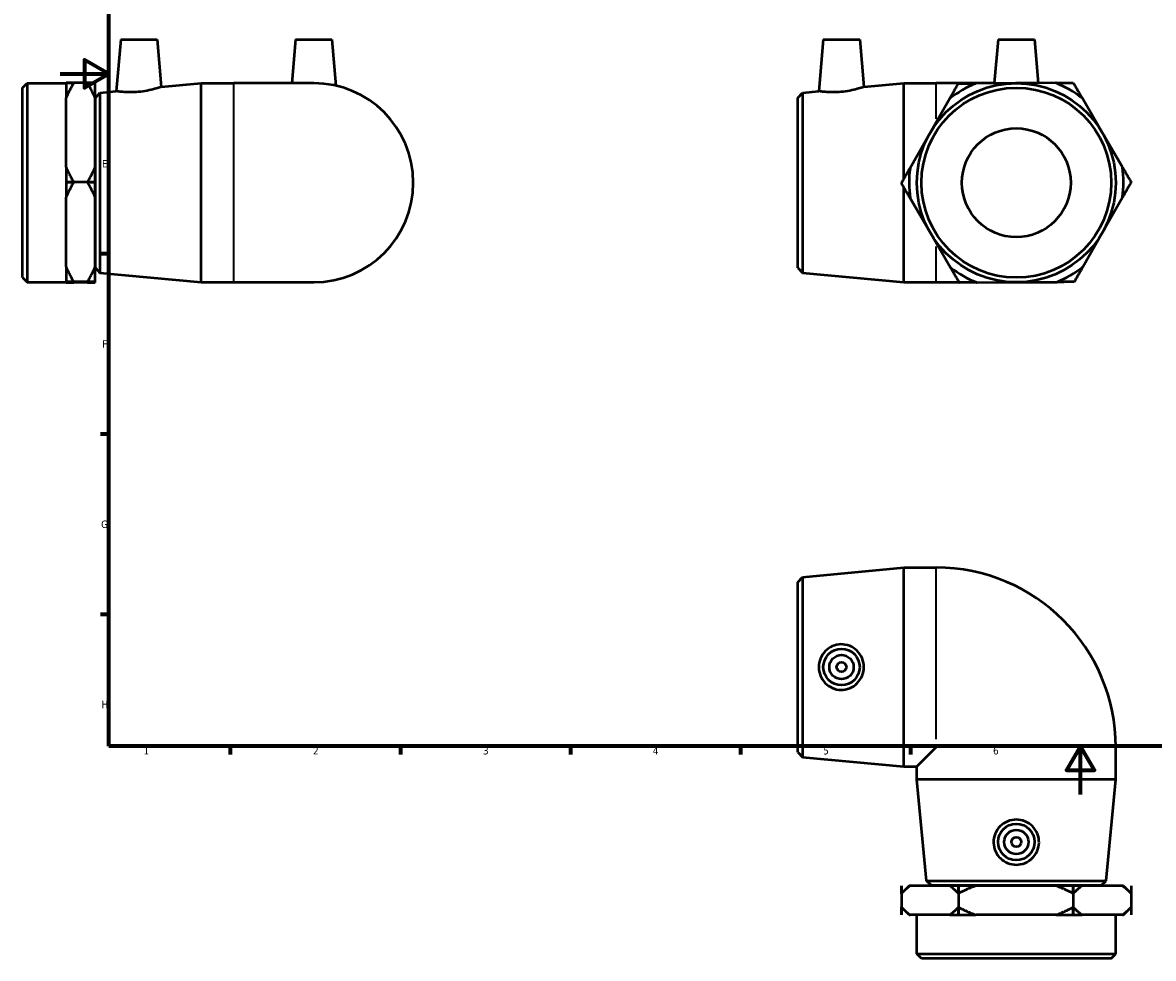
# Model space of a CAD drawing. Header units: millimetres. Extents: x -16 to 901, y -125 to 627.
# Tile 1 of 4: x -16 to 451, y -67 to 318. Entities that reach past the tile are written whole.
import ezdxf

# ---------------------------------------------------------------- set-up
doc = ezdxf.new("R2010")
doc.units = ezdxf.units.MM
for name, color, linetype, lineweight in [('Border (ANSI)', 7, 'Continuous', 70), ('Visible (ANSI)', 7, 'Continuous', 50), ('Visible Narrow (ANSI)', 7, 'Continuous', 35)]:
    doc.layers.add(name, color=color, linetype=linetype, lineweight=lineweight)
doc.styles.add('Note Text (ANSI)', font='tahoma.ttf')

# ---------------------------------------------------------------- blocks, each defined once
blk = doc.blocks.new('Borders Default Border')
at = {"layer": 'Border (ANSI)'}
for p, q in [((20, 222.75), (16.55, 222.75)), ((20, 148.5), (16.55, 148.5)), ((20, 74.25), (16.55, 74.25)), ((70.08, 20), (70.08, 16.55)), ((140.17, 20), (140.17, 16.55)), ((210.25, 20), (210.25, 16.55)), ((280.33, 20), (280.33, 16.55)), ((350.42, 20), (350.42, 16.55))]:
    blk.add_line(p, q, dxfattribs=at)
at = {"layer": 'Border (ANSI)', "flags": 128}
for points in [[(20, 20), (20, 574), (821, 574), (821, 20), (20, 20)], [(0, 297), (20, 297), (10, 302.77), (10, 291.23), (20, 297)], [(420.5, 0), (420.5, 20), (414.73, 10), (426.27, 10), (420.5, 20)]]:
    blk.add_lwpolyline(points, dxfattribs=at)
at = {"layer": 'Border (ANSI)', "color": 230, "true_color": 0xff0080, "char_height": 3.05, "attachment_point": 7, "style": 'Note Text (ANSI)'}
for s, insert in [('E', (17.21, 258.35)), ('F', (17.29, 184.1)), ('G', (16.81, 109.79)), ('H', (16.97, 35.6)), ('1', (34.35, 16.55)), ('2', (104.2, 16.55)), ('3', (174.26, 16.49)), ('4', (244.23, 16.55)), ('5', (314.48, 16.49)), ('6', (384.49, 16.49))]:
    blk.add_mtext(s, dxfattribs=dict(at, insert=insert))

msp = doc.modelspace()

# ---------------------------------------------------------------- linework, layer by layer
at = {"layer": 'Visible (ANSI)'}
for p, q in [((24.909, 311.086), (23.046, 289.792)), ((24.909, 311.086), (39.909, 311.086)), ((39.909, 311.086), (41.619, 291.536)), ((96.959, 311.086), (95.384, 293.086)), ((96.959, 311.086), (111.959, 311.086)), ((111.959, 311.086), (113.624, 292.049)), ((314.51, 311.086), (312.647, 289.792)), ((314.51, 311.086), (329.51, 311.086)), ((329.51, 311.086), (331.22, 291.536)), ((386.56, 311.086), (384.981, 293.044)), ((386.56, 311.086), (401.56, 311.086)), ((401.56, 311.086), (403.131, 293.129)), ((-15.541, 291.196), (-13.651, 293.086)), ((-15.541, 212.976), (-15.541, 291.196)), ((-13.651, 293.086), (-13.651, 211.086)), ((-13.651, 293.086), (2.359, 293.086)), ((14.359, 293.196), (2.359, 293.196)), ((2.359, 293.195), (2.359, 293.196)), ((2.359, 293.195), (5.509, 293.195)), ((2.359, 293.163), (2.359, 286.995)), ((11.209, 293.195), (14.359, 293.195)), ((14.359, 293.195), (14.359, 293.196)), ((14.359, 286.995), (14.359, 293.163)), ((14.459, 287.096), (16.34, 289.163)), ((16.34, 289.163), (23.046, 289.792)), ((16.34, 289.163), (16.34, 215.01)), ((41.619, 291.536), (58.125, 293.086)), ((58.125, 211.086), (58.125, 293.086)), ((58.125, 293.086), (71.459, 293.086)), ((104.459, 293.086), (71.459, 293.086)), ((304.06, 287.096), (305.941, 289.163)), ((305.941, 289.163), (312.647, 289.792)), ((305.941, 289.163), (305.941, 215.01)), ((331.22, 291.536), (347.726, 293.086)), ((347.726, 253.632), (347.726, 293.086)), ((347.726, 293.086), (361.06, 293.086)), ((384.985, 293.086), (361.06, 293.086)), ((370.198, 292.975), (370.197, 292.975)), ((370.197, 292.975), (370.197, 292.974)), ((393.868, 293.086), (377.377, 293.009)), ((410.359, 293.163), (393.868, 293.086)), ((417.539, 293.196), (417.538, 293.196)), ((417.54, 293.195), (417.539, 293.196)), ((2.359, 272.752), (2.359, 286.995)), ((14.359, 258.509), (14.359, 286.995)), ((14.459, 217.076), (14.459, 287.096)), ((304.06, 217.076), (304.06, 287.096)), ((366.636, 286.74), (358.457, 272.42)), ((429.471, 272.752), (421.159, 286.995)), ((14.359, 283.586), (14.459, 283.586)), ((2.359, 258.509), (2.359, 272.752)), ((358.457, 272.42), (350.279, 258.1)), ((437.783, 258.509), (429.471, 272.752)), ((2.359, 258.509), (2.359, 252.308)), ((14.359, 252.308), (14.359, 258.509)), ((5.509, 252.308), (2.359, 252.308)), ((2.359, 252.307), (2.359, 252.308)), ((2.359, 252.306), (2.359, 252.307)), ((14.359, 252.307), (2.359, 252.307)), ((2.359, 252.306), (5.509, 252.306)), ((2.359, 252.306), (2.359, 246.072)), ((14.359, 252.308), (11.209, 252.308)), ((11.209, 252.306), (14.359, 252.306)), ((14.359, 252.307), (14.359, 252.308)), ((14.359, 252.306), (14.359, 252.307)), ((14.359, 246.072), (14.359, 252.306)), ((346.718, 251.866), (346.717, 251.865)), ((346.717, 251.865), (346.718, 251.864)), ((441.402, 252.307), (441.401, 252.308)), ((441.401, 252.306), (441.402, 252.307)), ((347.726, 211.086), (347.726, 250.136)), ((2.359, 231.752), (2.359, 246.072)), ((14.359, 217.432), (14.359, 246.072)), ((350.337, 245.664), (358.649, 231.421)), ((429.662, 231.752), (437.841, 246.072)), ((2.359, 217.432), (2.359, 231.752)), ((358.649, 231.421), (366.961, 217.178)), ((421.483, 217.432), (429.662, 231.752)), ((14.359, 220.586), (14.459, 220.586)), ((2.359, 217.432), (2.359, 211.198)), ((14.359, 211.198), (14.359, 217.432)), ((14.459, 217.076), (16.34, 215.01)), ((16.34, 215.01), (58.125, 211.086)), ((304.06, 217.076), (305.941, 215.01)), ((305.941, 215.01), (347.726, 211.086)), ((-15.541, 212.976), (-13.651, 211.086)), ((-13.651, 211.086), (2.359, 211.086)), ((5.509, 211.198), (2.359, 211.198)), ((2.359, 211.197), (2.359, 211.198)), ((2.359, 211.197), (2.359, 211.164)), ((14.359, 211.197), (2.359, 211.197)), ((2.359, 211.087), (2.359, 211.164)), ((2.359, 211.01), (2.359, 211.087)), ((2.359, 210.977), (5.414, 210.977)), ((2.359, 210.976), (2.359, 210.977)), ((5.509, 210.976), (2.359, 210.976)), ((11.209, 210.976), (5.509, 210.976)), ((14.359, 211.198), (11.209, 211.198)), ((14.359, 210.976), (11.209, 210.976)), ((11.303, 210.977), (14.359, 210.977)), ((14.359, 211.197), (14.359, 211.198)), ((14.359, 211.164), (14.359, 211.197)), ((14.359, 211.01), (14.359, 211.164)), ((14.359, 210.977), (14.359, 210.976)), ((58.125, 211.086), (71.459, 211.086)), ((71.459, 211.086), (104.459, 211.086)), ((347.726, 211.086), (361.06, 211.086)), ((361.06, 211.086), (370.516, 211.086)), ((370.579, 210.977), (370.58, 210.976)), ((370.58, 210.976), (370.581, 210.976)), ((377.76, 211.01), (394.251, 211.087)), ((394.251, 211.087), (410.742, 211.164)), ((417.921, 211.197), (417.922, 211.197)), ((417.922, 211.197), (417.923, 211.198)), ((305.941, 89.605), (347.726, 93.529)), ((347.726, 11.529), (347.726, 93.529)), ((347.726, 93.529), (361.06, 93.529)), ((304.06, 87.539), (305.941, 89.605)), ((305.941, 89.605), (305.941, 15.452)), ((304.06, 17.519), (304.06, 87.539)), ((361.06, 19.529), (353.06, 11.529)), ((435.06, 6.195), (435.06, 19.529)), ((304.06, 17.519), (305.941, 15.452)), ((305.941, 15.452), (347.726, 11.529)), ((347.726, 11.529), (353.06, 11.529)), ((353.06, 6.195), (353.06, 11.529)), ((435.06, 6.195), (353.06, 6.195)), ((356.983, -35.589), (353.06, 6.195)), ((431.136, -35.589), (435.06, 6.195)), ((356.983, -35.589), (431.136, -35.589)), ((359.05, -37.471), (356.983, -35.589)), ((429.07, -37.471), (431.136, -35.589)), ((346.717, -37.571), (346.717, -49.571)), ((346.718, -37.571), (346.717, -37.571)), ((346.718, -40.721), (346.718, -37.571)), ((349.867, -37.571), (346.844, -40.595)), ((350.279, -37.571), (349.867, -37.571)), ((366.636, -37.571), (350.279, -37.571)), ((429.07, -37.471), (359.05, -37.471)), ((362.56, -37.571), (362.56, -37.471)), ((370.197, -37.571), (366.636, -37.571)), ((370.197, -37.571), (370.197, -40.721)), ((370.197, -37.571), (370.197, -49.571)), ((370.197, -37.571), (370.197, -37.571)), ((370.198, -37.571), (370.197, -37.571)), ((370.198, -40.721), (370.198, -37.571)), ((377.377, -37.571), (370.198, -37.571)), ((410.359, -37.571), (377.377, -37.571)), ((417.538, -37.571), (410.359, -37.571)), ((417.538, -37.571), (417.538, -40.721)), ((417.539, -37.571), (417.538, -37.571)), ((417.54, -37.571), (417.539, -37.571)), ((417.539, -37.571), (417.539, -49.571)), ((417.54, -40.721), (417.54, -37.571)), ((421.159, -37.571), (417.54, -37.571)), ((437.783, -37.571), (421.159, -37.571)), ((425.56, -37.571), (425.56, -37.471)), ((438.252, -37.571), (437.783, -37.571)), ((438.252, -37.571), (441.276, -40.595)), ((441.401, -37.571), (441.401, -40.721)), ((441.402, -37.571), (441.401, -37.571)), ((441.402, -37.571), (441.402, -49.571)), ((346.718, -49.571), (346.718, -46.421)), ((349.867, -49.571), (346.844, -46.547)), ((370.197, -46.421), (370.197, -49.571)), ((370.198, -49.571), (370.198, -46.421)), ((417.538, -46.421), (417.538, -49.571)), ((417.54, -49.571), (417.54, -46.421)), ((438.252, -49.571), (441.276, -46.547)), ((441.401, -46.421), (441.401, -49.571)), ((346.718, -49.571), (346.717, -49.571)), ((349.867, -49.571), (350.279, -49.571)), ((358.457, -49.571), (350.279, -49.571)), ((353.06, -65.581), (353.06, -49.571)), ((366.636, -49.571), (358.457, -49.571)), ((366.636, -49.571), (370.197, -49.571)), ((370.198, -49.571), (370.197, -49.571)), ((370.197, -49.571), (370.197, -49.571)), ((370.198, -49.571), (377.377, -49.571)), ((393.868, -49.571), (377.377, -49.571)), ((410.359, -49.571), (393.868, -49.571)), ((410.359, -49.571), (417.538, -49.571)), ((417.539, -49.571), (417.538, -49.571)), ((417.54, -49.571), (417.539, -49.571)), ((417.54, -49.571), (421.159, -49.571)), ((429.471, -49.571), (421.159, -49.571)), ((437.783, -49.571), (429.471, -49.571)), ((435.06, -65.581), (435.06, -49.571)), ((437.783, -49.571), (438.252, -49.571)), ((441.402, -49.571), (441.401, -49.571)), ((353.06, -65.581), (435.06, -65.581)), ((354.95, -67.471), (353.06, -65.581)), ((433.17, -67.471), (354.95, -67.471)), ((433.17, -67.471), (435.06, -65.581))]:
    msp.add_line(p, q, dxfattribs=at)
for centre, radius in [((394.06, 252.086), 41), ((394.06, 252.086), 39.11), ((394.06, 252.086), 22.422), ((322.01, 52.529), 7.5), ((322.01, 52.529), 5), ((322.01, 52.529), 2), ((394.06, -19.521), 7.5), ((394.06, -19.521), 5), ((394.06, -19.521), 2)]:
    msp.add_circle(centre, radius, dxfattribs=at)
for centre, radius, start, end in [((104.459, 252.086), 41, 270, 90), ((394.06, 252.086), 44.192, 112.1784, 128.35664), ((394.06, 252.086), 47.342, 120.26644, 120.2686), ((394.06, 252.086), 44.192, 52.1784, 68.35664), ((394.06, 252.086), 47.342, 60.26644, 60.2686), ((394.06, 252.086), 44.192, 172.1784, 188.35664), ((394.06, 252.086), 44.192, 352.1784, 8.35664), ((394.06, 252.086), 47.342, 180.26644, 180.2686), ((394.06, 252.086), 47.342, 0.26644, 0.2686), ((394.06, 252.086), 44.192, 232.1784, 248.35664), ((394.06, 252.086), 44.192, 292.1784, 308.35664), ((394.06, 252.086), 47.342, 240.26644, 240.2686), ((394.06, 252.086), 47.342, 300.26644, 300.2686), ((361.06, 19.529), 74, 0, 90)]:
    msp.add_arc(centre, radius, start, end, dxfattribs=at)
for points, weights in [([(5.509, 293.195), (3.652, 289.988), (2.359, 286.995)], [1, 1.00309019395, 1]), ([(2.359, 293.163), (3.619, 293.179), (5.414, 293.195)], [1, 1.00301134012, 1.00015368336]), ([(14.359, 286.995), (13.065, 289.988), (11.209, 293.195)], [1, 1.00309019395, 1]), ([(11.303, 293.195), (13.098, 293.179), (14.359, 293.163)], [1.00015368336, 1.00301134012, 1]), ([(366.636, 286.74), (368.355, 289.75), (370.197, 292.974)], [1, 1.00309019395, 1]), ([(370.198, 292.975), (373.911, 292.993), (377.377, 293.009)], [1, 1.00309019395, 1]), ([(410.359, 293.163), (413.825, 293.179), (417.538, 293.196)], [1, 1.00309019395, 1]), ([(417.54, 293.195), (419.411, 289.988), (421.159, 286.995)], [1, 1.00309019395, 1]), ([(2.359, 258.509), (3.652, 255.515), (5.509, 252.308)], [1, 1.00309019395, 1]), ([(11.209, 252.308), (13.065, 255.515), (14.359, 258.509)], [1, 1.00309019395, 1]), ([(346.718, 251.866), (348.56, 255.09), (350.279, 258.1)], [1, 1.00309019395, 1]), ([(437.783, 258.509), (439.53, 255.515), (441.401, 252.308)], [1, 1.00309019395, 1]), ([(5.509, 252.306), (3.652, 249.082), (2.359, 246.072)], [1, 1.00309019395, 1]), ([(14.359, 246.072), (13.065, 249.082), (11.209, 252.306)], [1, 1.00309019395, 1]), ([(350.337, 245.664), (348.59, 248.657), (346.718, 251.864)], [1, 1.00309019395, 1]), ([(441.401, 252.306), (439.56, 249.082), (437.841, 246.072)], [1, 1.00309019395, 1]), ([(2.359, 217.432), (3.652, 214.422), (5.509, 211.198)], [1, 1.00309019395, 1]), ([(11.209, 211.198), (13.065, 214.422), (14.359, 217.432)], [1, 1.00309019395, 1]), ([(370.579, 210.977), (368.708, 214.184), (366.961, 217.178)], [1, 1.00309019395, 1]), ([(421.483, 217.432), (419.764, 214.422), (417.923, 211.198)], [1, 1.00309019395, 1]), ([(5.509, 211.197), (3.652, 211.18), (2.359, 211.164)], [1, 1.00309019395, 1]), ([(2.359, 211.01), (3.652, 210.993), (5.509, 210.976)], [1, 1.00309019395, 1]), ([(14.359, 211.164), (13.065, 211.18), (11.209, 211.197)], [1, 1.00309019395, 1]), ([(11.209, 210.976), (13.065, 210.993), (14.359, 211.01)], [1, 1.00309019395, 1]), ([(377.76, 211.01), (374.294, 210.993), (370.581, 210.976)], [1, 1.00309019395, 1]), ([(417.921, 211.197), (414.208, 211.18), (410.742, 211.164)], [1, 1.00309019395, 1]), ([(350.279, -37.571), (348.56, -38.865), (346.718, -40.721)], [1, 1.00309019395, 1]), ([(370.197, -40.721), (368.355, -38.865), (366.636, -37.571)], [1, 1.00309019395, 1]), ([(377.377, -37.571), (373.911, -38.865), (370.198, -40.721)], [1, 1.00309019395, 1]), ([(417.538, -40.721), (413.825, -38.865), (410.359, -37.571)], [1, 1.00309019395, 1]), ([(421.159, -37.571), (419.411, -38.865), (417.54, -40.721)], [1, 1.00309019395, 1]), ([(441.401, -40.721), (439.53, -38.865), (437.783, -37.571)], [1, 1.00309019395, 1]), ([(441.276, -40.595), (441.338, -40.658), (441.401, -40.721)], [1.00020346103, 1.00010532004, 1]), ([(346.718, -46.421), (348.56, -48.278), (350.279, -49.571)], [1, 1.00309019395, 1]), ([(366.636, -49.571), (368.355, -48.278), (370.197, -46.421)], [1, 1.00309019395, 1]), ([(370.198, -46.421), (373.911, -48.278), (377.377, -49.571)], [1, 1.00309019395, 1]), ([(410.359, -49.571), (413.825, -48.278), (417.538, -46.421)], [1, 1.00309019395, 1]), ([(417.54, -46.421), (419.411, -48.278), (421.159, -49.571)], [1, 1.00309019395, 1]), ([(437.783, -49.571), (439.53, -48.278), (441.401, -46.421)], [1, 1.00309019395, 1]), ([(441.401, -46.421), (441.338, -46.485), (441.276, -46.547)], [1, 1.00010532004, 1.00020346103])]:
    msp.add_rational_spline(points, weights, degree=2, dxfattribs=at)
for points, knots in [([(32.119, 289.485), (30.971, 289.38), (29.748, 289.329), (27.508, 289.34), (26.49, 289.4), (24.885, 289.539), (24.191, 289.626), (23.271, 289.755), (23.046, 289.792), (23.046, 289.792)], [0, 0, 0, 0, 0.3460057, 0.3460057, 0.6920114, 0.6920114, 1.0399389, 1.0399389, 1.3878664, 1.3878664, 1.3878664, 1.3878664]), ([(41.619, 291.536), (41.619, 291.536), (41.38, 291.454), (40.42, 291.15), (39.699, 290.93), (38.028, 290.481), (36.96, 290.223), (34.611, 289.778), (33.328, 289.595), (32.119, 289.485)], [4.2202136, 4.2202136, 4.2202136, 4.2202136, 4.5781276, 4.5781276, 4.9360417, 4.9360417, 5.3003679, 5.3003679, 5.6646942, 5.6646942, 5.6646942, 5.6646942]), ([(321.72, 289.485), (320.572, 289.38), (319.349, 289.329), (317.109, 289.34), (316.091, 289.4), (314.486, 289.539), (313.792, 289.626), (312.872, 289.755), (312.647, 289.792), (312.647, 289.792)], [0, 0, 0, 0, 0.3460057, 0.3460057, 0.6920114, 0.6920114, 1.0399389, 1.0399389, 1.3878664, 1.3878664, 1.3878664, 1.3878664]), ([(331.22, 291.536), (331.22, 291.536), (330.981, 291.454), (330.021, 291.15), (329.3, 290.93), (327.629, 290.481), (326.561, 290.223), (324.212, 289.778), (322.929, 289.595), (321.72, 289.485)], [4.2202136, 4.2202136, 4.2202136, 4.2202136, 4.5781276, 4.5781276, 4.9360417, 4.9360417, 5.3003679, 5.3003679, 5.6646942, 5.6646942, 5.6646942, 5.6646942]), ([(321.72, 43.143), (320.572, 43.17), (319.349, 43.427), (317.109, 44.412), (316.091, 45.139), (314.486, 46.8), (313.792, 47.846), (312.872, 50.131), (312.647, 51.369), (312.647, 53.689), (312.872, 54.927), (313.792, 57.211), (314.486, 58.258), (316.091, 59.918), (317.109, 60.646), (319.349, 61.631), (320.572, 61.888), (322.929, 61.942), (324.212, 61.718), (326.561, 60.766), (327.629, 60.038), (329.3, 58.363), (330.021, 57.309), (330.981, 54.989), (331.22, 53.722), (331.22, 51.336), (330.981, 50.069), (330.021, 47.748), (329.3, 46.694), (327.629, 45.02), (326.561, 44.292), (324.212, 43.339), (322.929, 43.116), (321.72, 43.143)], [0, 0, 0, 0, 0.3460057, 0.3460057, 0.6920114, 0.6920114, 1.0399389, 1.0399389, 1.3878664, 1.3878664, 1.735794, 1.735794, 2.0837215, 2.0837215, 2.4297272, 2.4297272, 2.7757329, 2.7757329, 3.1400592, 3.1400592, 3.5043855, 3.5043855, 3.8622995, 3.8622995, 4.2202136, 4.2202136, 4.5781276, 4.5781276, 4.9360417, 4.9360417, 5.3003679, 5.3003679, 5.6646942, 5.6646942, 5.6646942, 5.6646942]), ([(403.445, -19.811), (403.419, -20.959), (403.162, -22.182), (402.177, -24.422), (401.449, -25.44), (399.789, -27.044), (398.742, -27.739), (396.457, -28.659), (395.219, -28.884), (392.9, -28.884), (391.662, -28.659), (389.377, -27.739), (388.331, -27.044), (386.67, -25.44), (385.943, -24.422), (384.958, -22.182), (384.7, -20.959), (384.647, -18.601), (384.87, -17.319), (385.822, -14.97), (386.551, -13.902), (388.225, -12.231), (389.279, -11.51), (391.599, -10.55), (392.867, -10.311), (395.253, -10.311), (396.52, -10.55), (398.84, -11.51), (399.894, -12.231), (401.569, -13.902), (402.297, -14.97), (403.249, -17.319), (403.473, -18.601), (403.445, -19.811)], [0, 0, 0, 0, 0.3460057, 0.3460057, 0.6920114, 0.6920114, 1.0399389, 1.0399389, 1.3878664, 1.3878664, 1.735794, 1.735794, 2.0837215, 2.0837215, 2.4297272, 2.4297272, 2.7757329, 2.7757329, 3.1400592, 3.1400592, 3.5043855, 3.5043855, 3.8622995, 3.8622995, 4.2202136, 4.2202136, 4.5781276, 4.5781276, 4.9360417, 4.9360417, 5.3003679, 5.3003679, 5.6646942, 5.6646942, 5.6646942, 5.6646942])]:
    msp.add_open_spline(points, degree=3, knots=knots, dxfattribs=at)
at = {"layer": 'Visible Narrow (ANSI)'}
for p, q in [((71.459, 211.591), (71.459, 292.581)), ((361.06, 278.446), (361.06, 293.043)), ((361.06, 211.13), (361.06, 225.812)), ((361.06, 22.829), (361.06, 93.207)), ((434.738, 19.529), (364.359, 19.529))]:
    msp.add_line(p, q, dxfattribs=at)

# ---------------------------------------------------------------- block references
msp.add_blockref('Borders Default Border', (0, 0))

doc.saveas('drawing.dxf')
